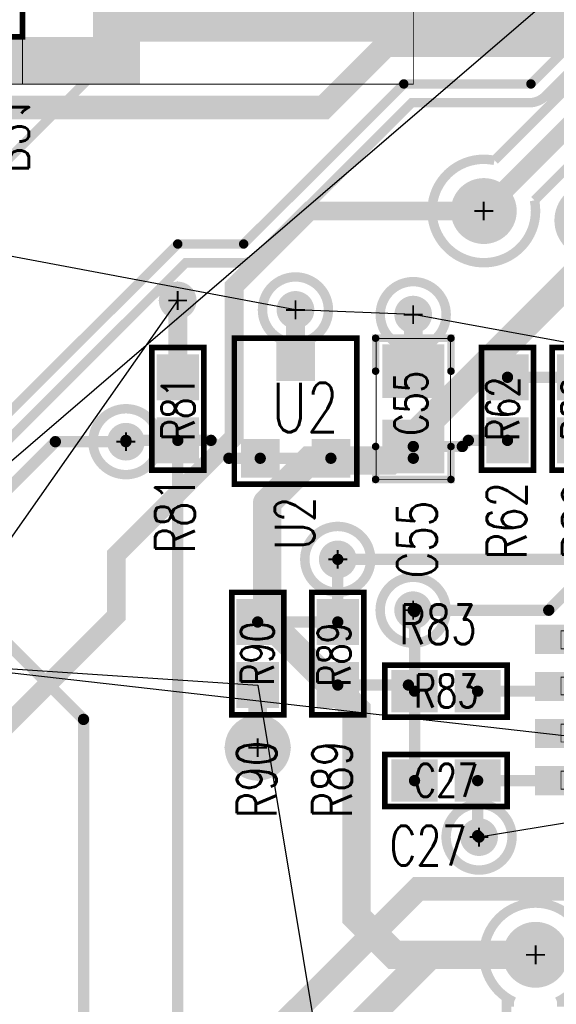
# Model space of a CAD drawing. Extents: x -7.2 to 18.3, y -5.6 to 10.9.
# Tile 24 of 112: x 1.682 to 2.252, y 2.197 to 3.243. Entities that reach past the tile are written whole.
import ezdxf
from ezdxf.enums import TextEntityAlignment as Align

# ---------------------------------------------------------------- set-up
doc = ezdxf.new("R2010")
doc.units = 0
for name, pattern in [('SIG_122', [2, 1, 1]), ('SIG_15', [2, 1, 1]), ('SIG_153', [2, 1, 1]), ('SIG_159', [2, 1, 1]), ('SIG_16', [2, 1, 1]), ('SIG_17', [2, 1, 1]), ('SIG_18', [2, 1, 1]), ('SIG_219', [2, 1, 1]), ('SIG_25', [2, 1, 1]), ('SIG_287', [2, 1, 1]), ('SIG_289', [2, 1, 1]), ('SIG_297', [2, 1, 1])]:
    doc.linetypes.add(name, pattern=pattern)
for name, color, linetype in [('2D_LINE_02', 112, 'CONTINUOUS'), ('COPPER_03', 130, 'CONTINUOUS'), ('DRIL_NPLTE_THRU_01', 16, 'CONTINUOUS'), ('DRIL_NPLTE_THRU_03', 146, 'CONTINUOUS'), ('DRIL_NPLTE_THRU_04', 176, 'CONTINUOUS'), ('DRIL_PLTE_THRU_01', 16, 'CONTINUOUS'), ('DRIL_PLTE_THRU_03', 146, 'CONTINUOUS'), ('DRIL_PLTE_THRU_04', 176, 'CONTINUOUS'), ('DRIL_SYMBOL', 254, 'CONTINUOUS'), ('LINK_00', 2, 'CONTINUOUS'), ('PADS_BOT', 5, 'CONTINUOUS'), ('PADS_INNER', 1, 'CONTINUOUS'), ('PADS_TOP', 1, 'CONTINUOUS'), ('PADS_XR_131', 3, 'CONTINUOUS'), ('PADS_XR_133', 254, 'CONTINUOUS'), ('PART_NAME_123', 255, 'CONTINUOUS'), ('PART_NAME_124', 6, 'CONTINUOUS'), ('PART_NAME_129', 2, 'CONTINUOUS'), ('PART_NAME_130', 106, 'CONTINUOUS'), ('PART_TOP_2DLINE_123', 255, 'CONTINUOUS'), ('PART_TOP_2DLINE_129', 2, 'CONTINUOUS'), ('POUR_OUTLINE_03', 130, 'CONTINUOUS'), ('POUR_VIATHERM_03', 130, 'CONTINUOUS'), ('POUR_VOID_03', 130, 'CONTINUOUS'), ('TRACE_01', 1, 'CONTINUOUS'), ('TRACE_03', 130, 'CONTINUOUS'), ('TRACE_04', 5, 'CONTINUOUS'), ('VIAPTS', 56, 'CONTINUOUS')]:
    doc.layers.add(name, color=color, linetype=linetype)
doc.styles.add('W0$001', font='simplex', dxfattribs={"width": 0.75})
doc.styles.add('W0$006', font='simplex', dxfattribs={"width": 0.75})

# ---------------------------------------------------------------- blocks, each defined once
blk = doc.blocks.new('SMOOTH_0$05')
at = {"const_width": 0.025}
blk.add_lwpolyline([(-0.0125, 0, 1), (0.0125, 0, 1)], format="xyb", close=True, dxfattribs=at)
blk = doc.blocks.new('DRAWING_274')
at = {"layer": '2D_LINE_02', "const_width": 0.05}
blk.add_lwpolyline([(0, -0.05), (0.4099, -0.05), (0.4099, 0.35), (1.28, 0.35), (1.28, 1.6801), (1.135, 1.6801), (1.135, 2.24), (0.7849, 2.24), (0.7849, 2.465), (0.565, 2.465), (0.565, 4.55), (-1.5751, 4.55), (-1.5751, -0.48), (-0.24, -0.48), (-0.24, 0.015), (-0.49, 0.015), (-0.49, 0.5), (0, 0.5)], close=True, dxfattribs=at)
at = {"layer": '2D_LINE_02'}
blk.add_blockref('SMOOTH_0$05', (0.4099, -0.05), dxfattribs=at)
blk = doc.blocks.new('DRAWING_305')
at = {"layer": '2D_LINE_02', "const_width": 0.05}
blk.add_lwpolyline([(-1.19, -0.955), (-1.19, -2.285), (-2.06, -2.285), (-2.06, -2.64), (-0.81, -2.64), (-0.81, -2.095), (-0.475, -2.095), (-0.475, -1.665)], dxfattribs=at)
at = {"layer": '2D_LINE_02'}
blk.add_blockref('SMOOTH_0$05', (-2.06, -2.64), dxfattribs=at)
blk = doc.blocks.new('SMOOTH_0$01')
at = {"const_width": 0.005}
blk.add_lwpolyline([(-0.0025, 0, 1), (0.0025, 0, 1)], format="xyb", close=True, dxfattribs=at)
blk = doc.blocks.new('COPPER_313')
at = {"layer": 'COPPER_03', "const_width": 0.01}
blk.add_lwpolyline([(-0.57, -0.52), (-0.24, -0.19), (-0.025, -0.19), (0, -0.165), (0, -0.025), (0.025, 0), (0.26, 0), (0.285, -0.025), (0.285, -0.195), (0.26, -0.22), (0.205, -0.22), (0.055, -0.37), (-0.08, -0.37), (-0.25, -0.54), (-0.32, -0.54), (-0.53, -0.75)], dxfattribs=at)
at = {"layer": 'COPPER_03'}
for p in [(-0.08, -0.37), (0.055, -0.37), (-0.32, -0.54), (-0.25, -0.54)]:
    blk.add_blockref('SMOOTH_0$01', p, dxfattribs=at)
blk = doc.blocks.new('POUR_VOID_158')
at = {"layer": 'POUR_VOID_03', "const_width": 0.01}
blk.add_lwpolyline([(-18.0703, -16.6172, 1), (-18.0003, -16.6172, 1)], format="xyb", close=True, dxfattribs=at)
blk = doc.blocks.new('POUR_VOID_155')
at = {"layer": 'POUR_VOID_03', "const_width": 0.01}
blk.add_lwpolyline([(-17.8903, -16.4772, 1), (-17.8203, -16.4772, 1)], format="xyb", close=True, dxfattribs=at)
blk = doc.blocks.new('POUR_VOID_154')
at = {"layer": 'POUR_VOID_03', "const_width": 0.01}
blk.add_lwpolyline([(-17.8454, -16.7422, 1), (-17.7754, -16.7422, 1)], format="xyb", close=True, dxfattribs=at)
blk = doc.blocks.new('POUR_VOID_153')
at = {"layer": 'POUR_VOID_03', "const_width": 0.01}
blk.add_lwpolyline([(-17.7653, -16.4822, 1), (-17.6953, -16.4822, 1)], format="xyb", close=True, dxfattribs=at)
blk = doc.blocks.new('POUR_VOID_152')
at = {"layer": 'POUR_VOID_03', "const_width": 0.01}
blk.add_lwpolyline([(-17.7654, -16.7962, 1), (-17.6954, -16.7962, 1)], format="xyb", close=True, dxfattribs=at)
blk = doc.blocks.new('POUR_VOID_150')
at = {"layer": 'POUR_VOID_03', "const_width": 0.01}
blk.add_lwpolyline([(-17.6954, -17.0372, 1), (-17.6254, -17.0372, 1)], format="xyb", close=True, dxfattribs=at)
blk = doc.blocks.new('POUR_VOID_149')
at = {"layer": 'POUR_VOID_03', "const_width": 0.01}
blk.add_lwpolyline([(-17.5754, -16.3822, 1), (-17.5054, -16.3822, 1)], format="xyb", close=True, dxfattribs=at)
blk = doc.blocks.new('POUR_OUTLINE_1')
at = {"layer": 'POUR_OUTLINE_03', "const_width": 0.01}
for points in [[(-17.0654, -14.1672), (-17.0654, -16.0972, -0.198912), (-17.0742, -16.1184), (-17.1292, -16.1734, -0.198912), (-17.1504, -16.1822), (-17.423, -16.1822), (-17.6016, -16.3608, -3.36991), (-17.644, -16.3184), (-17.4578, -16.1322), (-17.472, -16.1322), (-17.5897, -16.2499, -0.198912), (-17.6074, -16.2572), (-17.732, -16.2572), (-17.8947, -16.4199, -0.198912), (-17.9124, -16.4272), (-17.972, -16.4272), (-18.1747, -16.6299, -0.198912)], [(-18.2599, -17.8832), (-17.9356, -17.8832, -3.033121), (-17.875, -17.8832), (-17.7573, -17.8832, -4.404455), (-17.7133, -17.8832), (-17.6313, -17.8832), (-17.6313, -17.7499, -0.742619), (-17.6313, -17.6445), (-17.6313, -17.4774, -0.548161), (-17.6313, -17.3172), (-17.6313, -17.2122), (-17.6233, -17.2122, -4.582483), (-17.5775, -17.2122), (-17.172, -17.2122, -1.955698), (-17.0877, -17.1831), (-16.9685, -17.0638, -0.198912), (-16.9501, -17.0562), (-16.7053, -17.0562)]]:
    blk.add_lwpolyline(points, format="xyb", dxfattribs=at)
for name in ['POUR_VOID_149', 'POUR_VOID_155', 'POUR_VOID_153', 'POUR_VOID_158', 'POUR_VOID_154', 'POUR_VOID_152', 'POUR_VOID_150']:
    blk.add_blockref(name, (0, 0))
blk = doc.blocks.new('POUR_VIATHERM_172')
at = {"layer": 'POUR_VIATHERM_03'}
for points in [[(-17.9803, -16.4472), (-17.9803, -16.4472)], [(-18.0003, -16.4672), (-18.0003, -16.4672)], [(-17.9603, -16.4672), (-17.9603, -16.4672)], [(-17.9803, -16.4872), (-17.9803, -16.4872)]]:
    blk.add_lwpolyline(points, dxfattribs=at)
blk = doc.blocks.new('POUR_VIATHERM_188')
at = {"layer": 'POUR_VIATHERM_03'}
for points in [[(-17.8954, -16.9072), (-17.8954, -16.9072)], [(-17.9304, -16.9422), (-17.9304, -16.9422)], [(-17.8604, -16.9422), (-17.8604, -16.9422)], [(-17.8954, -16.9772), (-17.8954, -16.9772)]]:
    blk.add_lwpolyline(points, dxfattribs=at)
blk = doc.blocks.new('POUR_HEADER_0')
for name in ['POUR_OUTLINE_1', 'POUR_VIATHERM_172', 'POUR_VIATHERM_188']:
    blk.add_blockref(name, (16.9203, 12.3322))
blk = doc.blocks.new('DRIL_HOLE_0')
blk.add_lwpolyline([(0, 0, 1), (0, 0, 1)], format="xyb", close=True)
blk = doc.blocks.new('PAD_47')
at = {"const_width": 0.039}
blk.add_lwpolyline([(-0.0215, 0), (0.0215, 0)], dxfattribs=at)
blk = doc.blocks.new('PAD_1')
blk.add_lwpolyline([(0, 0, 1), (0, 0, 1)], format="xyb", close=True)
blk = doc.blocks.new('PAD_46')
at = {"const_width": 0.045}
blk.add_lwpolyline([(-0.0245, 0), (0.0245, 0)], dxfattribs=at)
blk = doc.blocks.new('STK_BOT_14')
at = {"layer": 'DRIL_PLTE_THRU_01'}
blk.add_blockref('DRIL_HOLE_0', (0, 0), dxfattribs=at)
at = {"layer": 'DRIL_PLTE_THRU_03'}
blk.add_blockref('DRIL_HOLE_0', (0, 0), dxfattribs=at)
at = {"layer": 'DRIL_PLTE_THRU_04'}
blk.add_blockref('DRIL_HOLE_0', (0, 0), dxfattribs=at)
at = {"layer": 'PADS_BOT'}
blk.add_blockref('PAD_47', (0, 0), dxfattribs=at)
at = {"layer": 'PADS_INNER'}
blk.add_blockref('PAD_1', (0, 0), dxfattribs=at)
at = {"layer": 'PADS_TOP'}
blk.add_blockref('PAD_1', (0, 0), dxfattribs=at)
at = {"layer": 'PADS_XR_131'}
blk.add_blockref('PAD_46', (0, 0), dxfattribs=at)
at = {"layer": 'PADS_XR_133'}
blk.add_blockref('PAD_47', (0, 0), dxfattribs=at)
blk = doc.blocks.new('SYM_BOT_36')
for p in [(-0.0335, 0), (0.0335, 0)]:
    blk.add_blockref('STK_BOT_14', p)
blk = doc.blocks.new('PART_BOT_72')
blk.add_blockref('SYM_BOT_36', (0, 0))
at = {"layer": 'PART_NAME_124', "style": 'W0$006', "width": 0.75}
blk.add_text('R21', height=0.042, dxfattribs=at).set_placement((-0.0299, 0.0999))
at = {"layer": 'PART_NAME_130', "style": 'W0$001', "width": 0.75}
blk.add_text('R21', height=0.042, dxfattribs=at).set_placement((-0.0349, -0.0201))
blk = doc.blocks.new('SMOOTH_0$006')
at = {"const_width": 0.003}
blk.add_lwpolyline([(-0.0015, 0, 1), (0.0015, 0, 1)], format="xyb", close=True, dxfattribs=at)
blk = doc.blocks.new('SMOOTH_0$001')
at = {"const_width": 0.0005}
blk.add_lwpolyline([(-0.00025, 0, 1), (0.00025, 0, 1)], format="xyb", close=True, dxfattribs=at)
blk = doc.blocks.new('PART_BODY_TOP_333')
at = {"layer": 'PART_TOP_2DLINE_123', "const_width": 0.006}
blk.add_lwpolyline([(0.065, 0.075), (-0.065, 0.075), (-0.065, -0.08), (0.065, -0.08)], close=True, dxfattribs=at)
at = {"layer": 'PART_TOP_2DLINE_129', "const_width": 0.001}
blk.add_lwpolyline([(0.065, 0.075), (-0.065, 0.075), (-0.065, -0.08), (0.065, -0.08)], close=True, dxfattribs=at)
blk.add_lwpolyline([(0.065, 0.075), (-0.065, 0.075), (-0.065, -0.08), (0.065, -0.08)], close=True, dxfattribs=at)
at = {"layer": 'PART_TOP_2DLINE_123'}
for p in [(-0.065, 0.075), (0.065, 0.075), (-0.065, -0.08), (0.065, -0.08)]:
    blk.add_blockref('SMOOTH_0$006', p, dxfattribs=at)
at = {"layer": 'PART_TOP_2DLINE_129'}
for p in [(-0.065, 0.075), (-0.065, 0.075), (0.065, 0.075), (0.065, 0.075), (-0.065, -0.08), (-0.065, -0.08), (0.065, -0.08), (0.065, -0.08)]:
    blk.add_blockref('SMOOTH_0$001', p, dxfattribs=at)
blk = doc.blocks.new('PAD_12')
at = {"const_width": 0.041}
blk.add_lwpolyline([(-0.0205, 0), (0.0205, 0)], dxfattribs=at)
blk = doc.blocks.new('PAD_11')
at = {"const_width": 0.035}
blk.add_lwpolyline([(-0.0175, 0), (0.0175, 0)], dxfattribs=at)
blk = doc.blocks.new('STK_TOP_9')
at = {"layer": 'DRIL_NPLTE_THRU_01'}
blk.add_blockref('DRIL_HOLE_0', (0, 0), dxfattribs=at)
at = {"layer": 'DRIL_NPLTE_THRU_03'}
blk.add_blockref('DRIL_HOLE_0', (0, 0), dxfattribs=at)
at = {"layer": 'DRIL_NPLTE_THRU_04'}
blk.add_blockref('DRIL_HOLE_0', (0, 0), dxfattribs=at)
at = {"layer": 'PADS_BOT'}
blk.add_blockref('PAD_1', (0, 0), dxfattribs=at)
at = {"layer": 'PADS_INNER'}
blk.add_blockref('PAD_1', (0, 0), dxfattribs=at)
at = {"layer": 'PADS_TOP'}
blk.add_blockref('PAD_11', (0, 0), dxfattribs=at)
at = {"layer": 'PADS_XR_131'}
blk.add_blockref('PAD_12', (0, 0), dxfattribs=at)
at = {"layer": 'PADS_XR_133'}
blk.add_blockref('PAD_11', (0, 0), dxfattribs=at)
blk = doc.blocks.new('SYM_TOP_6')
for name, p in [('PART_BODY_TOP_333', (0, 0)), ('STK_TOP_9', (0, 0.05)), ('STK_TOP_9', (-0.0375, -0.0525)), ('STK_TOP_9', (0.0375, -0.0525))]:
    blk.add_blockref(name, p)
blk = doc.blocks.new('PART_TOP_107')
blk.add_blockref('SYM_TOP_6', (0, 0))
at = {"layer": 'PART_NAME_123', "style": 'W0$006', "width": 0.75}
blk.add_text('U2', height=0.042, rotation=90, dxfattribs=at).set_placement((0.02, -0.15))
at = {"layer": 'PART_NAME_129', "style": 'W0$001', "width": 0.75}
blk.add_text('U2', height=0.0525, dxfattribs=at).set_placement((-0.0251, -0.0249))
blk = doc.blocks.new('SMOOTH_0$008')
at = {"const_width": 0.004}
blk.add_lwpolyline([(-0.002, 0, 1), (0.002, 0, 1)], format="xyb", close=True, dxfattribs=at)
blk = doc.blocks.new('PART_BODY_TOP_371')
at = {"layer": 'PART_TOP_2DLINE_123', "const_width": 0.008}
for points in [[(-0.04, -0.04), (-0.075, -0.04), (-0.075, 0.04), (-0.04, 0.04)], [(0.04, 0.04), (0.075, 0.04), (0.075, -0.04), (0.04, -0.04)]]:
    blk.add_lwpolyline(points, dxfattribs=at)
at = {"layer": 'PART_TOP_2DLINE_129', "const_width": 0.001}
blk.add_lwpolyline([(0.0752, 0.03937), (0.0752, -0.03937), (-0.0748, -0.03937), (-0.0748, 0.03937)], close=True, dxfattribs=at)
at = {"layer": 'PART_TOP_2DLINE_123'}
for p in [(-0.075, 0.04), (-0.04, 0.04), (0.04, 0.04), (0.075, 0.04), (-0.075, -0.04), (-0.04, -0.04), (0.04, -0.04), (0.075, -0.04)]:
    blk.add_blockref('SMOOTH_0$008', p, dxfattribs=at)
at = {"layer": 'PART_TOP_2DLINE_129'}
for p in [(-0.0748, 0.03937), (0.0752, 0.03937), (-0.0748, -0.03937), (0.0752, -0.03937)]:
    blk.add_blockref('SMOOTH_0$001', p, dxfattribs=at)
blk = doc.blocks.new('PAD_90')
at = {"const_width": 0.057}
blk.add_lwpolyline([(-0.033, 0), (0.033, 0)], dxfattribs=at)
blk = doc.blocks.new('PAD_91')
at = {"const_width": 0.051}
blk.add_lwpolyline([(-0.03, 0), (0.03, 0)], dxfattribs=at)
blk = doc.blocks.new('STK_TOP_54')
at = {"layer": 'DRIL_PLTE_THRU_01'}
blk.add_blockref('DRIL_HOLE_0', (0, 0), dxfattribs=at)
at = {"layer": 'DRIL_PLTE_THRU_03'}
blk.add_blockref('DRIL_HOLE_0', (0, 0), dxfattribs=at)
at = {"layer": 'DRIL_PLTE_THRU_04'}
blk.add_blockref('DRIL_HOLE_0', (0, 0), dxfattribs=at)
at = {"layer": 'PADS_BOT'}
blk.add_blockref('PAD_1', (0, 0), dxfattribs=at)
at = {"layer": 'PADS_INNER'}
blk.add_blockref('PAD_1', (0, 0), dxfattribs=at)
at = {"layer": 'PADS_TOP', "rotation": 90}
blk.add_blockref('PAD_91', (0, 0), dxfattribs=at)
at = {"layer": 'PADS_XR_131', "rotation": 90}
blk.add_blockref('PAD_90', (0, 0), dxfattribs=at)
at = {"layer": 'PADS_XR_133', "rotation": 90}
blk.add_blockref('PAD_91', (0, 0), dxfattribs=at)
blk = doc.blocks.new('SYM_TOP_44')
for name, p in [('STK_TOP_54', (-0.04, 0)), ('STK_TOP_54', (0.04, 0)), ('PART_BODY_TOP_371', (0, 0))]:
    blk.add_blockref(name, p)
blk = doc.blocks.new('PART_TOP_179')
blk.add_blockref('SYM_TOP_44', (0, 0))
at = {"layer": 'PART_NAME_123', "style": 'W0$006', "width": 0.75}
blk.add_text('C55', height=0.042, rotation=180, dxfattribs=at).set_placement((0.18, 0.025))
at = {"layer": 'PART_NAME_129', "style": 'W0$001', "width": 0.75}
blk.add_text('C55', height=0.035, rotation=-180, dxfattribs=at).set_placement((-0.0401, -0.0201), align=Align.TOP_RIGHT)
blk = doc.blocks.new('PART_BODY_TOP_363')
at = {"layer": 'PART_TOP_2DLINE_123', "const_width": 0.006}
blk.add_lwpolyline([(-0.065, -0.0276), (0.065, -0.0276), (0.065, 0.0276), (-0.065, 0.0276)], close=True, dxfattribs=at)
at = {"layer": 'PART_TOP_2DLINE_129', "const_width": 0.001}
blk.add_lwpolyline([(-0.065, -0.03), (0.065, -0.03), (0.065, 0.0276), (-0.065, 0.0276)], close=True, dxfattribs=at)
at = {"layer": 'PART_TOP_2DLINE_123'}
for p in [(-0.065, 0.0276), (0.065, 0.0276), (-0.065, -0.0276), (0.065, -0.0276)]:
    blk.add_blockref('SMOOTH_0$006', p, dxfattribs=at)
at = {"layer": 'PART_TOP_2DLINE_129'}
for p in [(-0.065, 0.0276), (0.065, 0.0276), (-0.065, -0.03), (0.065, -0.03)]:
    blk.add_blockref('SMOOTH_0$001', p, dxfattribs=at)
blk = doc.blocks.new('STK_TOP_14')
at = {"layer": 'DRIL_PLTE_THRU_01'}
blk.add_blockref('DRIL_HOLE_0', (0, 0), dxfattribs=at)
at = {"layer": 'DRIL_PLTE_THRU_03'}
blk.add_blockref('DRIL_HOLE_0', (0, 0), dxfattribs=at)
at = {"layer": 'DRIL_PLTE_THRU_04'}
blk.add_blockref('DRIL_HOLE_0', (0, 0), dxfattribs=at)
at = {"layer": 'PADS_BOT'}
blk.add_blockref('PAD_1', (0, 0), dxfattribs=at)
at = {"layer": 'PADS_INNER'}
blk.add_blockref('PAD_1', (0, 0), dxfattribs=at)
at = {"layer": 'PADS_TOP'}
blk.add_blockref('PAD_47', (0, 0), dxfattribs=at)
at = {"layer": 'PADS_XR_131'}
blk.add_blockref('PAD_46', (0, 0), dxfattribs=at)
at = {"layer": 'PADS_XR_133'}
blk.add_blockref('PAD_47', (0, 0), dxfattribs=at)
blk = doc.blocks.new('SYM_TOP_36')
for name, p in [('STK_TOP_14', (-0.0335, 0)), ('PART_BODY_TOP_363', (0, 0)), ('STK_TOP_14', (0.0335, 0))]:
    blk.add_blockref(name, p)
blk = doc.blocks.new('PART_TOP_302')
blk.add_blockref('SYM_TOP_36', (0, 0))
at = {"layer": 'PART_NAME_123', "style": 'W0$006', "width": 0.75}
blk.add_text('R62', height=0.042, rotation=180, dxfattribs=at).set_placement((0.16, 0.02))
at = {"layer": 'PART_NAME_129', "style": 'W0$001', "width": 0.75}
blk.add_text('R62', height=0.035, rotation=180, dxfattribs=at).set_placement((-0.0001, -0.0051), align=Align.MIDDLE_CENTER)
blk = doc.blocks.new('PART_TOP_317')
blk.add_blockref('SYM_TOP_36', (0, 0))
at = {"layer": 'PART_NAME_123', "style": 'W0$006', "width": 0.75}
blk.add_text('R80', height=0.042, dxfattribs=at).set_placement((-0.16, -0.025))
at = {"layer": 'PART_NAME_129', "style": 'W0$001', "width": 0.75}
blk.add_text('R80', height=0.035, dxfattribs=at).set_placement((0, 0.0003), align=Align.MIDDLE_CENTER)
blk = doc.blocks.new('PART_TOP_318')
blk.add_blockref('SYM_TOP_36', (0, 0))
at = {"layer": 'PART_NAME_123', "style": 'W0$006', "width": 0.75}
blk.add_text('R81', height=0.042, rotation=180, dxfattribs=at).set_placement((0.1539, 0.0179))
at = {"layer": 'PART_NAME_129', "style": 'W0$001', "width": 0.75}
blk.add_text('R81', height=0.035, rotation=180, dxfattribs=at).set_placement((0, 0.0003), align=Align.MIDDLE_CENTER)
blk = doc.blocks.new('PART_BODY_TOP_389')
at = {"layer": 'PART_TOP_2DLINE_123', "const_width": 0.006}
blk.add_lwpolyline([(-1, 0.325), (1, 0.325), (1, -0.16), (-1, -0.16)], close=True, dxfattribs=at)
blk.add_lwpolyline([(1, -0.16), (-1, -0.16)], dxfattribs=at)
at = {"layer": 'PART_TOP_2DLINE_129', "const_width": 0.001}
blk.add_lwpolyline([(-1.05, 0.325), (1, 0.325), (1, -0.575), (-1.05, -0.575)], close=True, dxfattribs=at)
blk.add_lwpolyline([(1, -0.16), (-1.05, -0.16)], dxfattribs=at)
at = {"layer": 'PART_TOP_2DLINE_123'}
blk.add_blockref('SMOOTH_0$006', (-1, -0.16), dxfattribs=at)
blk.add_blockref('SMOOTH_0$006', (-1, -0.16), dxfattribs=at)
at = {"layer": 'PART_TOP_2DLINE_129'}
for p in [(-1.05, -0.16), (-1.05, -0.575)]:
    blk.add_blockref('SMOOTH_0$001', p, dxfattribs=at)
blk = doc.blocks.new('SYM_TOP_62')
blk.add_blockref('PART_BODY_TOP_389', (0, 0))
blk = doc.blocks.new('PART_TOP_421')
blk.add_blockref('SYM_TOP_62', (0, 0))
blk = doc.blocks.new('PART_BODY_TOP_339')
at = {"layer": 'PART_TOP_2DLINE_123', "const_width": 0.006}
blk.add_lwpolyline([(-0.065, -0.0276), (0.065, -0.0276), (0.065, 0.0276), (-0.065, 0.0276)], close=True, dxfattribs=at)
at = {"layer": 'PART_TOP_2DLINE_129', "const_width": 0.001}
blk.add_lwpolyline([(-0.065, -0.03), (0.065, -0.03), (0.065, 0.0276), (-0.065, 0.0276)], close=True, dxfattribs=at)
at = {"layer": 'PART_TOP_2DLINE_123'}
for p in [(-0.065, 0.0276), (0.065, 0.0276), (-0.065, -0.0276), (0.065, -0.0276)]:
    blk.add_blockref('SMOOTH_0$006', p, dxfattribs=at)
at = {"layer": 'PART_TOP_2DLINE_129'}
for p in [(-0.065, 0.0276), (0.065, 0.0276), (-0.065, -0.03), (0.065, -0.03)]:
    blk.add_blockref('SMOOTH_0$001', p, dxfattribs=at)
blk = doc.blocks.new('SYM_TOP_12')
for name, p in [('STK_TOP_14', (-0.0335, 0)), ('PART_BODY_TOP_339', (0, 0)), ('STK_TOP_14', (0.0335, 0))]:
    blk.add_blockref(name, p)
blk = doc.blocks.new('PART_TOP_543')
blk.add_blockref('SYM_TOP_12', (0, 0))
at = {"layer": 'PART_NAME_123', "style": 'W0$006', "width": 0.75}
blk.add_text('C27', height=0.042, dxfattribs=at).set_placement((-0.06, -0.09))
at = {"layer": 'PART_NAME_129', "style": 'W0$001', "width": 0.75}
blk.add_text('C27', height=0.035, dxfattribs=at).set_placement((0, 0.0003), align=Align.MIDDLE_CENTER)
blk = doc.blocks.new('PART_BODY_TOP_383')
at = {"layer": 'PART_TOP_2DLINE_123', "const_width": 0.01}
blk.add_lwpolyline([(-0.05, 0.1), (-0.015, 0.1), (-0.015, 0.075), (0.015, 0.075), (0.015, 0.1), (0.05, 0.1), (0.05, -0.1), (-0.05, -0.1)], close=True, dxfattribs=at)
blk.add_lwpolyline([(-0.05, 0.1), (-0.015, 0.1), (-0.015, 0.075), (0.015, 0.075), (0.015, 0.1), (0.05, 0.1), (0.05, -0.1), (-0.05, -0.1)], close=True, dxfattribs=at)
at = {"layer": 'PART_TOP_2DLINE_129', "const_width": 0.001}
for points in [[(-0.061, 0.11), (0.062, 0.11), (0.062, -0.11), (-0.061, -0.11)], [(-0.015, 0.11), (0.016, 0.11), (0.016, 0.081), (-0.015, 0.081)], [(-0.108, 0.084), (-0.061, 0.084), (-0.061, 0.065), (-0.108, 0.065)], [(0.062, 0.085), (0.109, 0.085), (0.109, 0.066), (0.062, 0.066)], [(-0.108, 0.035), (-0.061, 0.035), (-0.061, 0.016), (-0.108, 0.016)], [(0.062, 0.034), (0.109, 0.034), (0.109, 0.015), (0.062, 0.015)], [(-0.108, -0.015), (-0.061, -0.015), (-0.061, -0.034), (-0.108, -0.034)], [(0.062, -0.015), (0.109, -0.015), (0.109, -0.034), (0.062, -0.034)], [(-0.108, -0.065), (-0.061, -0.065), (-0.061, -0.084), (-0.108, -0.084)], [(0.062, -0.065), (0.109, -0.065), (0.109, -0.084), (0.062, -0.084)]]:
    blk.add_lwpolyline(points, close=True, dxfattribs=at)
at = {"layer": 'PART_TOP_2DLINE_123'}
for p in [(-0.05, 0.1), (-0.05, 0.1), (-0.015, 0.1), (-0.015, 0.1), (0.015, 0.1), (0.015, 0.1), (0.05, 0.1), (0.05, 0.1), (-0.015, 0.075), (-0.015, 0.075), (0.015, 0.075), (0.015, 0.075), (-0.05, -0.1), (-0.05, -0.1), (0.05, -0.1), (0.05, -0.1)]:
    blk.add_blockref('SMOOTH_0$01', p, dxfattribs=at)
at = {"layer": 'PART_TOP_2DLINE_129'}
for p in [(-0.061, 0.11), (-0.015, 0.11), (0.016, 0.11), (0.062, 0.11), (-0.108, 0.084), (-0.061, 0.084), (0.062, 0.085), (0.109, 0.085), (-0.015, 0.081), (0.016, 0.081), (-0.108, 0.065), (-0.061, 0.065), (0.062, 0.066), (0.109, 0.066), (-0.108, 0.035), (-0.061, 0.035), (0.062, 0.034), (0.109, 0.034), (-0.108, 0.016), (-0.061, 0.016), (0.062, 0.015), (0.109, 0.015), (-0.108, -0.015), (-0.061, -0.015), (0.062, -0.015), (0.109, -0.015), (-0.108, -0.034), (-0.061, -0.034), (0.062, -0.034), (0.109, -0.034), (-0.108, -0.065), (-0.061, -0.065), (0.062, -0.065), (0.109, -0.065), (-0.108, -0.084), (-0.061, -0.084), (0.062, -0.084), (0.109, -0.084), (-0.061, -0.11), (0.062, -0.11)]:
    blk.add_blockref('SMOOTH_0$001', p, dxfattribs=at)
blk = doc.blocks.new('PAD_115')
at = {"const_width": 0.031}
blk.add_lwpolyline([(-0.0355, 0), (0.0355, 0)], dxfattribs=at)
blk = doc.blocks.new('PAD_114')
at = {"const_width": 0.026}
blk.add_lwpolyline([(-0.0325, 0), (0.0325, 0)], dxfattribs=at)
blk = doc.blocks.new('STK_TOP_70')
at = {"layer": 'DRIL_PLTE_THRU_01'}
blk.add_blockref('DRIL_HOLE_0', (0, 0), dxfattribs=at)
at = {"layer": 'DRIL_PLTE_THRU_03'}
blk.add_blockref('DRIL_HOLE_0', (0, 0), dxfattribs=at)
at = {"layer": 'DRIL_PLTE_THRU_04'}
blk.add_blockref('DRIL_HOLE_0', (0, 0), dxfattribs=at)
at = {"layer": 'PADS_BOT'}
blk.add_blockref('PAD_1', (0, 0), dxfattribs=at)
at = {"layer": 'PADS_INNER'}
blk.add_blockref('PAD_1', (0, 0), dxfattribs=at)
at = {"layer": 'PADS_TOP'}
blk.add_blockref('PAD_114', (0, 0), dxfattribs=at)
at = {"layer": 'PADS_XR_131'}
blk.add_blockref('PAD_115', (0, 0), dxfattribs=at)
at = {"layer": 'PADS_XR_133'}
blk.add_blockref('PAD_114', (0, 0), dxfattribs=at)
blk = doc.blocks.new('SYM_TOP_56')
for name, p in [('PART_BODY_TOP_383', (0, 0)), ('STK_TOP_70', (-0.1, 0.075)), ('STK_TOP_70', (0.1, 0.075)), ('STK_TOP_70', (-0.1, 0.025)), ('STK_TOP_70', (0.1, 0.025)), ('STK_TOP_70', (-0.1, -0.025)), ('STK_TOP_70', (0.1, -0.025)), ('STK_TOP_70', (-0.1, -0.075)), ('STK_TOP_70', (0.1, -0.075))]:
    blk.add_blockref(name, p)
blk = doc.blocks.new('PART_TOP_560')
blk.add_blockref('SYM_TOP_56', (0, 0))
at = {"layer": 'PART_NAME_123', "style": 'W0$006', "width": 0.75}
blk.add_text('U1', height=0.042, dxfattribs=at).set_placement((-0.05, -0.14), align=Align.MIDDLE_CENTER)
at = {"layer": 'PART_NAME_129', "style": 'W0$001', "width": 0.75}
blk.add_text('U1', height=0.035, rotation=90, dxfattribs=at).set_placement((-0.0045, 0.0017), align=Align.MIDDLE_CENTER)
blk = doc.blocks.new('PART_TOP_564')
blk.add_blockref('SYM_TOP_36', (0, 0))
at = {"layer": 'PART_NAME_123', "style": 'W0$006', "width": 0.75}
blk.add_text('R83', height=0.042, dxfattribs=at).set_placement((-0.05, 0.05))
at = {"layer": 'PART_NAME_129', "style": 'W0$001', "width": 0.75}
blk.add_text('R83', height=0.035, dxfattribs=at).set_placement((0, 0.0003), align=Align.MIDDLE_CENTER)
blk = doc.blocks.new('PART_TOP_566')
blk.add_blockref('SYM_TOP_36', (0, 0))
at = {"layer": 'PART_NAME_123', "style": 'W0$006', "width": 0.75}
blk.add_text('R89', height=0.042, rotation=180, dxfattribs=at).set_placement((0.175, 0.015))
at = {"layer": 'PART_NAME_129', "style": 'W0$001', "width": 0.75}
blk.add_text('R89', height=0.035, rotation=180, dxfattribs=at).set_placement((0.001, -0.004), align=Align.MIDDLE_CENTER)
blk = doc.blocks.new('PART_TOP_567')
blk.add_blockref('SYM_TOP_36', (0, 0))
at = {"layer": 'PART_NAME_123', "style": 'W0$006', "width": 0.75}
blk.add_text('R90', height=0.042, dxfattribs=at).set_placement((-0.175, -0.02))
at = {"layer": 'PART_NAME_129', "style": 'W0$001', "width": 0.75}
blk.add_text('R90', height=0.035, dxfattribs=at).set_placement((0, 0.0003), align=Align.MIDDLE_CENTER)
blk = doc.blocks.new('SMOOTH_0$012')
at = {"const_width": 0.006}
blk.add_lwpolyline([(-0.003, 0, 1), (0.003, 0, 1)], format="xyb", close=True, dxfattribs=at)
blk = doc.blocks.new('SMOOTH_0$02')
at = {"const_width": 0.01}
blk.add_lwpolyline([(-0.005, 0, 1), (0.005, 0, 1)], format="xyb", close=True, dxfattribs=at)
blk = doc.blocks.new('SMOOTH_0$025')
at = {"const_width": 0.0125}
blk.add_lwpolyline([(-0.00625, 0, 1), (0.00625, 0, 1)], format="xyb", close=True, dxfattribs=at)
blk = doc.blocks.new('SMOOTH_0$03')
at = {"const_width": 0.015}
blk.add_lwpolyline([(-0.0075, 0, 1), (0.0075, 0, 1)], format="xyb", close=True, dxfattribs=at)
blk = doc.blocks.new('TRACE_2236')
at = {"layer": 'TRACE_01', "linetype": 'SIG_159', "const_width": 0.012}
blk.add_lwpolyline([(2.1002, 2.7899), (2.1522, 2.7899), (2.1587, 2.7964), (2.2002, 2.7964)], dxfattribs=at)
at = {"layer": 'TRACE_01'}
for p in [(2.1002, 2.7899), (2.1522, 2.7899), (2.1587, 2.7964), (2.2002, 2.7964)]:
    blk.add_blockref('SMOOTH_0$012', p, dxfattribs=at)
blk = doc.blocks.new('TRACE_2222')
at = {"layer": 'TRACE_01', "linetype": 'SIG_159', "const_width": 0.012}
blk.add_lwpolyline([(2.0127, 2.7774), (1.9377, 2.7774)], dxfattribs=at)
at = {"layer": 'TRACE_01'}
for p in [(1.9377, 2.7774), (2.0127, 2.7774)]:
    blk.add_blockref('SMOOTH_0$012', p, dxfattribs=at)
blk = doc.blocks.new('TRACE_2234')
at = {"layer": 'TRACE_01', "linetype": 'SIG_159', "const_width": 0.012}
blk.add_lwpolyline([(2.0127, 2.7774), (2.1002, 2.7774), (2.1002, 2.7899)], dxfattribs=at)
at = {"layer": 'TRACE_01'}
for p in [(2.1002, 2.7899), (2.0127, 2.7774), (2.1002, 2.7774)]:
    blk.add_blockref('SMOOTH_0$012', p, dxfattribs=at)
blk = doc.blocks.new('TRACE_2226')
at = {"layer": 'TRACE_01', "linetype": 'SIG_159', "const_width": 0.012}
blk.add_lwpolyline([(1.7951, 2.795), (1.7951, 2.7964), (1.8502, 2.7964)], dxfattribs=at)
at = {"layer": 'TRACE_01'}
for p in [(1.7951, 2.7964), (1.7951, 2.795), (1.8502, 2.7964)]:
    blk.add_blockref('SMOOTH_0$012', p, dxfattribs=at)
blk = doc.blocks.new('TRACE_2220')
at = {"layer": 'TRACE_01', "linetype": 'SIG_159', "const_width": 0.012}
blk.add_lwpolyline([(1.9377, 2.7774), (1.90445, 2.7774), (1.88545, 2.7964), (1.8502, 2.7964)], dxfattribs=at)
at = {"layer": 'TRACE_01'}
for p in [(1.8502, 2.7964), (1.88545, 2.7964), (1.90445, 2.7774), (1.9377, 2.7774)]:
    blk.add_blockref('SMOOTH_0$012', p, dxfattribs=at)
blk = doc.blocks.new('DRIL_SYMBOL_0$018')
at = {"layer": 'DRIL_SYMBOL', "const_width": 0.002}
for points in [[(0, -0.01), (0, 0.01)], [(-0.01, 0), (0.01, 0)]]:
    blk.add_lwpolyline(points, dxfattribs=at)
blk = doc.blocks.new('DRIL_HOLE_0$018')
at = {"const_width": 0.009}
blk.add_lwpolyline([(-0.0045, 0, 1), (0.0045, 0, 1)], format="xyb", close=True, dxfattribs=at)
blk.add_blockref('DRIL_SYMBOL_0$018', (0, 0))
blk = doc.blocks.new('PAD_138')
at = {"const_width": 0.02}
blk.add_lwpolyline([(0, -0.01, 1), (0, 0.01, 1)], format="xyb", close=True, dxfattribs=at)
blk = doc.blocks.new('STK_TOP_4')
at = {"layer": 'DRIL_PLTE_THRU_01'}
blk.add_blockref('DRIL_HOLE_0$018', (0, 0), dxfattribs=at)
at = {"layer": 'DRIL_PLTE_THRU_03'}
blk.add_blockref('DRIL_HOLE_0$018', (0, 0), dxfattribs=at)
at = {"layer": 'DRIL_PLTE_THRU_04'}
blk.add_blockref('DRIL_HOLE_0$018', (0, 0), dxfattribs=at)
at = {"layer": 'PADS_BOT'}
blk.add_blockref('PAD_138', (0, 0), dxfattribs=at)
at = {"layer": 'PADS_INNER'}
blk.add_blockref('PAD_138', (0, 0), dxfattribs=at)
at = {"layer": 'PADS_TOP'}
blk.add_blockref('PAD_138', (0, 0), dxfattribs=at)
blk = doc.blocks.new('SYM_TOP_2')
blk.add_blockref('STK_TOP_4', (0, 0))
blk = doc.blocks.new('DRIL_SYMBOL_0$03')
at = {"layer": 'DRIL_SYMBOL', "const_width": 0.002}
for points in [[(0, -0.01), (0, 0.01)], [(-0.01, 0), (0.01, 0)]]:
    blk.add_lwpolyline(points, dxfattribs=at)
blk = doc.blocks.new('DRIL_HOLE_0$03')
at = {"const_width": 0.015}
blk.add_lwpolyline([(-0.0075, 0, 1), (0.0075, 0, 1)], format="xyb", close=True, dxfattribs=at)
blk.add_blockref('DRIL_SYMBOL_0$03', (0, 0))
blk = doc.blocks.new('PAD_5')
at = {"const_width": 0.035}
blk.add_lwpolyline([(0, -0.0175, 1), (0, 0.0175, 1)], format="xyb", close=True, dxfattribs=at)
blk = doc.blocks.new('PAD_189')
at = {"const_width": 0.0275}
blk.add_lwpolyline([(0, -0.01375, 1), (0, 0.01375, 1)], format="xyb", close=True, dxfattribs=at)
blk = doc.blocks.new('STK_TOP_3')
at = {"layer": 'DRIL_PLTE_THRU_01'}
blk.add_blockref('DRIL_HOLE_0$03', (0, 0), dxfattribs=at)
at = {"layer": 'DRIL_PLTE_THRU_03'}
blk.add_blockref('DRIL_HOLE_0$03', (0, 0), dxfattribs=at)
at = {"layer": 'DRIL_PLTE_THRU_04'}
blk.add_blockref('DRIL_HOLE_0$03', (0, 0), dxfattribs=at)
at = {"layer": 'PADS_BOT'}
blk.add_blockref('PAD_189', (0, 0), dxfattribs=at)
at = {"layer": 'PADS_INNER'}
blk.add_blockref('PAD_5', (0, 0), dxfattribs=at)
at = {"layer": 'PADS_TOP'}
blk.add_blockref('PAD_189', (0, 0), dxfattribs=at)
blk = doc.blocks.new('SYM_TOP_1')
blk.add_blockref('STK_TOP_3', (0, 0))

msp = doc.modelspace()

# ---------------------------------------------------------------- linework, layer by layer
at = {"layer": 'LINK_00', "linetype": 'SIG_15'}
msp.add_line((2.3901, 3.39), (1.3252, 2.4749), dxfattribs=at)
at = {"layer": 'LINK_00', "linetype": 'SIG_16'}
for p, q in [((1.9751, 2.935), (1.5502, 3.0149)), ((2.1001, 2.93), (1.9751, 2.935)), ((2.3752, 2.8799), (2.1001, 2.93)), ((2.595, 2.445), (2.17, 2.375))]:
    msp.add_line(p, q, dxfattribs=at)
at = {"layer": 'LINK_00', "linetype": 'SIG_153'}
for p, q in [((1.58, 2.56), (1.8501, 2.945)), ((1.58, 2.56), (1.935, 2.5365)), ((2.7026, 2.4324), (1.58, 2.56)), ((1.935, 2.5365), (2.0951, 1.575))]:
    msp.add_line(p, q, dxfattribs=at)
at = {"layer": 'TRACE_01', "linetype": 'SIG_17', "const_width": 0.025}
for points in [[(1.4002, 3.1499), (2.005, 3.1499), (2.0711, 3.216)], [(2.5652, 3.1549), (2.5641, 3.156), (2.5641, 3.204), (2.5521, 3.216), (2.0711, 3.216)], [(1.9251, 1.57), (1.9251, 2.1401), (2.105, 2.32), (2.285, 2.32)]]:
    msp.add_lwpolyline(points, dxfattribs=at)
at = {"layer": 'TRACE_01', "linetype": 'SIG_122', "const_width": 0.012}
msp.add_lwpolyline([(1.7501, 1.878), (1.7501, 2.5), (1.6352, 2.6149), (1.4452, 2.6149), (1.3252, 2.7349), (1.3252, 3.1599)], dxfattribs=at)
at = {"layer": 'TRACE_01', "linetype": 'SIG_153', "const_width": 0.02}
for points in [[(1.8502, 2.8634), (1.8502, 2.9449), (1.8501, 2.945)], [(1.935, 2.47), (1.935, 2.5365)]]:
    msp.add_lwpolyline(points, dxfattribs=at)
at = {"layer": 'TRACE_01', "linetype": 'SIG_16'}
for points, const_width in [([(1.9752, 2.8799), (1.9752, 2.9349), (1.9751, 2.935)], 0.02), ([(2.1002, 2.8699), (2.1002, 2.9299), (2.1001, 2.93)], 0.02), ([(2.17, 2.375), (2.1685, 2.3765), (2.1685, 2.435)], 0.012), ([(2.1685, 2.435), (2.265, 2.435)], 0.012)]:
    msp.add_lwpolyline(points, dxfattribs=dict(at, const_width=const_width))
at = {"layer": 'TRACE_01', "linetype": 'SIG_219', "const_width": 0.012}
msp.add_lwpolyline([(2.2752, 2.8634), (2.2002, 2.8634)], dxfattribs=at)
at = {"layer": 'TRACE_01', "linetype": 'SIG_159', "const_width": 0.012}
msp.add_lwpolyline([(1.8501, 2.007), (1.8502, 2.0071), (1.8502, 2.7964)], dxfattribs=at)
at = {"layer": 'TRACE_01', "linetype": 'SIG_289', "const_width": 0.012}
for points in [[(2.02, 2.6035), (2.02, 2.67)], [(2.02, 2.6035), (1.935, 2.6035)]]:
    msp.add_lwpolyline(points, dxfattribs=at)
at = {"layer": 'TRACE_01', "linetype": 'SIG_297', "const_width": 0.012}
for points in [[(2.1015, 2.53), (2.1015, 2.6145), (2.1, 2.616)], [(2.1015, 2.53), (2.095, 2.5365), (2.02, 2.5365)], [(2.1015, 2.435), (2.1015, 2.53)]]:
    msp.add_lwpolyline(points, dxfattribs=at)
at = {"layer": 'TRACE_01', "linetype": 'SIG_287', "const_width": 0.012}
msp.add_lwpolyline([(2.1685, 2.53), (2.26, 2.53), (2.265, 2.535)], dxfattribs=at)
at = {"layer": 'TRACE_01', "linetype": 'SIG_25', "const_width": 0.03}
msp.add_lwpolyline([(2.028, 1.786), (2.028, 2.16), (2.118, 2.25), (2.23, 2.25)], dxfattribs=at)
at = {"layer": 'TRACE_03', "linetype": 'SIG_18', "const_width": 0.02}
msp.add_lwpolyline([(2.175, 3.04), (2.395, 3.26), (2.68, 3.26), (2.735, 3.315), (2.735, 5.245), (2.675, 5.305), (2.62, 5.305)], dxfattribs=at)
at = {"layer": 'TRACE_04', "linetype": 'SIG_18', "const_width": 0.02}
msp.add_lwpolyline([(1.46, 2.37), (1.545, 2.37), (1.785, 2.61), (1.785, 2.675), (1.91, 2.8), (1.91, 2.96), (1.99, 3.04), (2.175, 3.04)], dxfattribs=at)
at = {"layer": 'TRACE_04', "linetype": 'SIG_25', "const_width": 0.03}
for points in [[(1.945, 2.73), (1.99, 2.775), (2.075, 2.775), (2.275, 2.975), (2.84, 2.975)], [(1.945, 2.73), (1.945, 2.605), (2.04, 2.51), (2.04, 2.29), (2.08, 2.25), (2.23, 2.25)]]:
    msp.add_lwpolyline(points, dxfattribs=at)
at = {"layer": 'TRACE_04', "linetype": 'SIG_159', "const_width": 0.012}
msp.add_lwpolyline([(1.3702, 2.7364), (1.3702, 2.6799), (1.4052, 2.6449), (1.5702, 2.6449), (1.7202, 2.795), (1.7951, 2.795)], dxfattribs=at)
at = {"layer": 'TRACE_04', "linetype": 'SIG_289', "const_width": 0.012}
msp.add_lwpolyline([(2.02, 2.67), (2.946, 2.67), (2.976, 2.64), (3.425, 2.64), (3.46, 2.605), (3.649, 2.605), (3.756, 2.712), (4.539, 2.712), (4.572, 2.745), (4.935, 2.745), (4.98, 2.7), (5.13, 2.7), (5.175, 2.655), (5.675, 2.655), (5.7, 2.68), (6.76, 2.68)], dxfattribs=at)
at = {"layer": 'TRACE_04', "linetype": 'SIG_297', "const_width": 0.012}
msp.add_lwpolyline([(2.1, 2.616), (2.244, 2.616), (2.268, 2.64), (2.928, 2.64), (2.952, 2.616), (3.384, 2.616), (3.42, 2.58), (3.68, 2.58), (3.7795, 2.6795), (4.5725, 2.6795), (4.608, 2.715), (4.925, 2.715), (4.965, 2.675), (5.08, 2.675), (5.125, 2.63), (5.69, 2.63), (5.715, 2.655), (6.025, 2.655), (6.165, 2.515)], dxfattribs=at)

# ---------------------------------------------------------------- block references
for name, p in [('DRAWING_274', (1.3752, 3.2499)), ('DRAWING_305', (3.8451, 5.885)), ('PART_TOP_107', (1.9752, 2.8299)), ('TRACE_2226', (0, 0)), ('TRACE_2220', (0, 0)), ('TRACE_2234', (0, 0)), ('TRACE_2236', (0, 0)), ('TRACE_2222', (0, 0)), ('PART_TOP_564', (2.135, 2.53)), ('PART_TOP_560', (2.365, 2.51)), ('PART_TOP_543', (2.135, 2.435))]:
    msp.add_blockref(name, p)
at = {"linetype": 'SIG_153'}
msp.add_blockref('POUR_HEADER_0', (2.9101, 7.08), dxfattribs=at)
for name, p, rotation in [('PART_TOP_421', (1.5252, 4.2249), 90), ('PART_TOP_318', (1.8502, 2.8299), 270), ('PART_TOP_179', (2.1002, 2.8299), 270), ('PART_TOP_302', (2.2002, 2.8299), 270), ('PART_TOP_317', (2.2752, 2.8299), 90), ('PART_TOP_567', (1.935, 2.57), 90), ('PART_TOP_566', (2.02, 2.57), 270)]:
    msp.add_blockref(name, p, dxfattribs=dict(rotation=rotation))
at = {"linetype": 'SIG_15'}
msp.add_blockref('COPPER_313', (2.1701, 3.545), dxfattribs=at)
at = {"xscale": -1, "rotation": -90}
msp.add_blockref('PART_BOT_72', (1.5502, 3.1099), dxfattribs=at)
at = {"layer": 'TRACE_01'}
for name, p in [('SMOOTH_0$025', (2.0711, 3.216)), ('SMOOTH_0$025', (2.0711, 3.216)), ('SMOOTH_0$025', (2.005, 3.1499)), ('SMOOTH_0$02', (1.8501, 2.945)), ('SMOOTH_0$02', (1.8502, 2.9449)), ('SMOOTH_0$02', (1.9751, 2.935)), ('SMOOTH_0$02', (1.9752, 2.9349)), ('SMOOTH_0$02', (2.1001, 2.93)), ('SMOOTH_0$02', (2.1002, 2.9299)), ('SMOOTH_0$02', (1.9752, 2.8799)), ('SMOOTH_0$02', (2.1002, 2.8699)), ('SMOOTH_0$02', (1.8502, 2.8634)), ('SMOOTH_0$012', (2.2002, 2.8634)), ('SMOOTH_0$012', (1.8502, 2.7964)), ('SMOOTH_0$012', (2.02, 2.67)), ('SMOOTH_0$012', (2.1, 2.616)), ('SMOOTH_0$012', (2.1015, 2.6145)), ('SMOOTH_0$012', (1.935, 2.6035)), ('SMOOTH_0$012', (2.02, 2.6035)), ('SMOOTH_0$012', (2.02, 2.6035)), ('SMOOTH_0$02', (1.935, 2.5365)), ('SMOOTH_0$012', (2.02, 2.5365)), ('SMOOTH_0$012', (2.095, 2.5365)), ('SMOOTH_0$012', (2.1015, 2.53)), ('SMOOTH_0$012', (2.1015, 2.53)), ('SMOOTH_0$012', (2.1015, 2.53)), ('SMOOTH_0$012', (2.1685, 2.53)), ('SMOOTH_0$012', (1.7501, 2.5)), ('SMOOTH_0$02', (1.935, 2.47)), ('SMOOTH_0$012', (2.1015, 2.435)), ('SMOOTH_0$012', (2.1685, 2.435)), ('SMOOTH_0$012', (2.1685, 2.435)), ('SMOOTH_0$012', (2.1685, 2.3765)), ('SMOOTH_0$012', (2.17, 2.375)), ('SMOOTH_0$025', (2.105, 2.32)), ('SMOOTH_0$03', (2.118, 2.25)), ('SMOOTH_0$03', (2.23, 2.25))]:
    msp.add_blockref(name, p, dxfattribs=at)
at = {"layer": 'TRACE_03'}
msp.add_blockref('SMOOTH_0$02', (2.175, 3.04), dxfattribs=at)
at = {"layer": 'TRACE_04'}
for name, p in [('SMOOTH_0$02', (1.99, 3.04)), ('SMOOTH_0$02', (2.175, 3.04)), ('SMOOTH_0$02', (1.91, 2.96)), ('SMOOTH_0$02', (1.91, 2.8)), ('SMOOTH_0$012', (1.7202, 2.795)), ('SMOOTH_0$012', (1.7951, 2.795)), ('SMOOTH_0$03', (1.99, 2.775)), ('SMOOTH_0$03', (2.075, 2.775)), ('SMOOTH_0$03', (1.945, 2.73)), ('SMOOTH_0$03', (1.945, 2.73)), ('SMOOTH_0$02', (1.785, 2.675)), ('SMOOTH_0$012', (2.02, 2.67)), ('SMOOTH_0$02', (1.785, 2.61)), ('SMOOTH_0$03', (1.945, 2.605)), ('SMOOTH_0$012', (2.1, 2.616)), ('SMOOTH_0$012', (2.244, 2.616)), ('SMOOTH_0$03', (2.04, 2.51)), ('SMOOTH_0$03', (2.04, 2.29)), ('SMOOTH_0$03', (2.08, 2.25)), ('SMOOTH_0$03', (2.23, 2.25))]:
    msp.add_blockref(name, p, dxfattribs=at)
at = {"layer": 'VIAPTS', "linetype": 'SIG_18'}
msp.add_blockref('SYM_TOP_1', (2.175, 3.04), dxfattribs=at)
at = {"layer": 'VIAPTS', "linetype": 'SIG_153'}
for name, p in [('SYM_TOP_2', (1.8501, 2.945)), ('SYM_TOP_1', (1.935, 2.47))]:
    msp.add_blockref(name, p, dxfattribs=at)
at = {"layer": 'VIAPTS', "linetype": 'SIG_16'}
for p in [(1.9751, 2.935), (2.1001, 2.93), (2.17, 2.375)]:
    msp.add_blockref('SYM_TOP_2', p, dxfattribs=at)
at = {"layer": 'VIAPTS', "linetype": 'SIG_159'}
msp.add_blockref('SYM_TOP_2', (1.7951, 2.795), dxfattribs=at)
at = {"layer": 'VIAPTS', "linetype": 'SIG_289'}
msp.add_blockref('SYM_TOP_2', (2.02, 2.67), dxfattribs=at)
at = {"layer": 'VIAPTS', "linetype": 'SIG_297'}
msp.add_blockref('SYM_TOP_2', (2.1, 2.616), dxfattribs=at)
at = {"layer": 'VIAPTS', "linetype": 'SIG_25'}
msp.add_blockref('SYM_TOP_1', (2.23, 2.25), dxfattribs=at)

doc.saveas('drawing.dxf')
